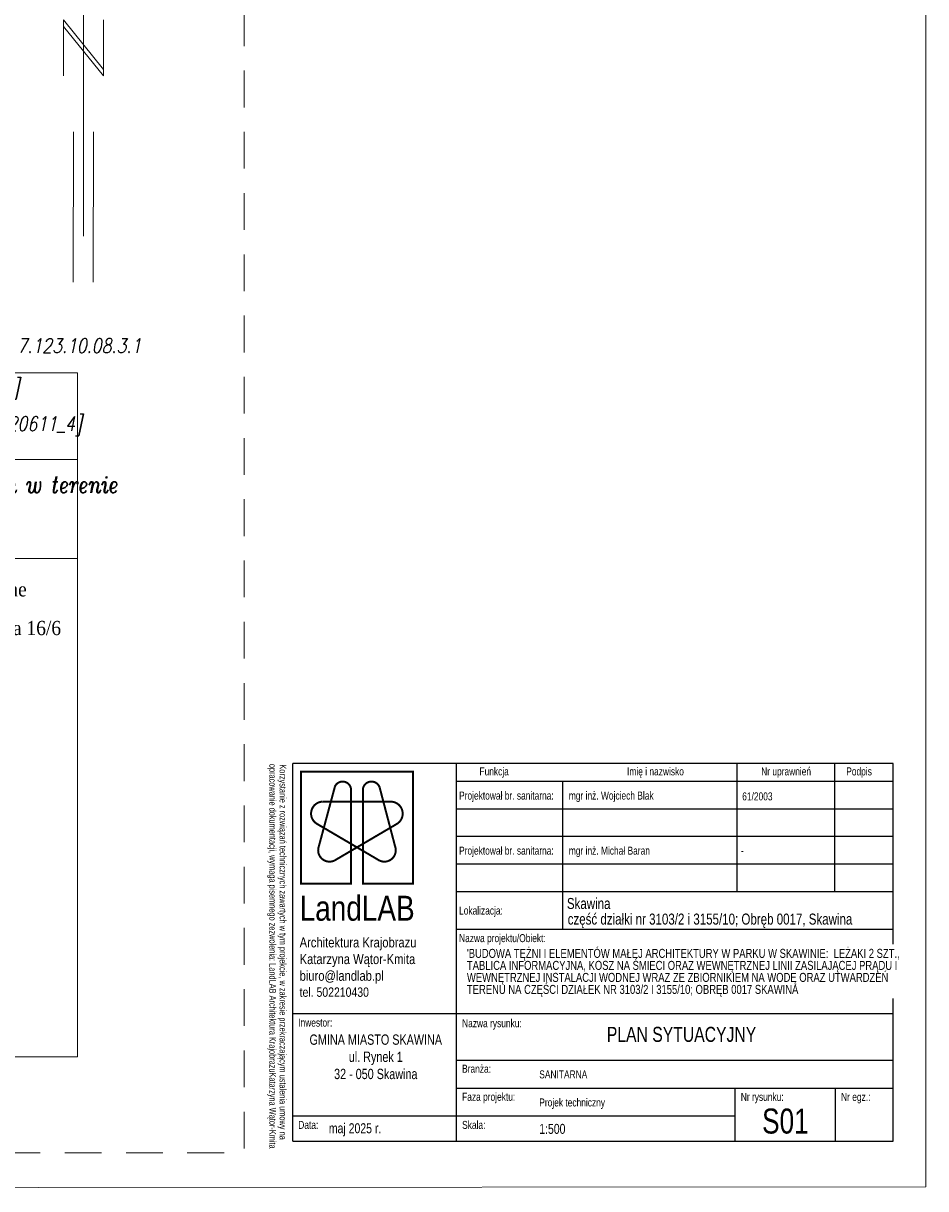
# Model space of a CAD drawing. Header units: metres. Extents: x 7415312 to 7415578, y 5538064 to 5538378.
# Tile 3 of 83: x 7415488 to 7415578, y 5538064 to 5538180. Entities that reach past the tile are written whole.
import ezdxf
from ezdxf.enums import TextEntityAlignment as Align

# ---------------------------------------------------------------- set-up
doc = ezdxf.new("R2010")
doc.units = ezdxf.units.M
doc.header["$MEASUREMENT"] = 0
doc.linetypes.add('DGN Style 2', pattern=[6.11813, 3.670878, -2.447252])
for name, color, linetype, lineweight, true_color in [('_wymiarowanie', 7, 'Continuous', 9, 0x000000), ('LL_LEGENDA', 7, 'Continuous', 13, 0x000000), ('LL_LOGO', 7, 'Continuous', 20, 0x626758)]:
    doc.layers.add(name, color=color, linetype=linetype, lineweight=lineweight, true_color=true_color)
for name, color, linetype, lineweight in [('GULKDP_O', 7, 'Continuous', 0), ('LL_TABELA', 7, 'Continuous', 15), ('V-Mapa 58', 21, 'Continuous', 0), ('Warstwa 57', 7, 'Continuous', 0), ('Znak_N', 7, 'Continuous', 0)]:
    doc.layers.add(name, color=color, linetype=linetype, lineweight=lineweight)
doc.styles.add('ARIAL', font='arial.ttf')
doc.styles.add('ISO Proportional', font='ISOCP.SHX')
doc.styles.get("Standard").update_dxf_attribs({"font": 'Working1250.shx', "width": 0.75})
doc.styles.add('Style-ITALIC_1250', font='ITALIC_1250.shx')
doc.styles.add('Style-PALATYN_1250', font='PALATYN_1250.shx')

# ---------------------------------------------------------------- blocks, each defined once
blk = doc.blocks.new('1')
at = {"layer": 'Znak_N', "color": 7, "linetype": 'Continuous', "lineweight": 13}
for p, q in [((0.287911, 10.751519), (0.241918, 33.861207)), ((0.241918, 33.861207), (2.970072, 18.583549)), ((2.970072, 18.583549), (-2.213419, 18.583549)), ((2.193816, 17.946591), (-1.434628, 17.946591)), ((0.4451, -10.746159), (0.430363, -35.434098)), ((-1.556743, -13.832908), (-1.560086, -19.432907)), ((-1.556743, -13.832908), (2.440292, -18.801844)), ((2.443256, -13.835295), (2.439914, -19.435295)), ((-1.555301, -14.497393), (2.439914, -19.435295)), ((-0.563429, -25.033503), (-0.57238, -40.029179)), ((1.436571, -25.034697), (1.42762, -40.030373))]:
    blk.add_line(p, q, dxfattribs=at)
blk.add_circle((0, 0), 10.755373, dxfattribs=at)

msp = doc.modelspace()

# ---------------------------------------------------------------- linework, layer by layer
at = {"layer": '_wymiarowanie', "color": 0, "lineweight": 25}
for p, q in [((7415575.014, 5538106.503, -1230.948), (7415515.014, 5538106.503, -1230.948)), ((7415515.014, 5538068.768, -1230.948), (7415515.014, 5538106.503, -1230.948)), ((7415531.387, 5538068.768, -1230.948), (7415531.387, 5538106.503, -1230.948)), ((7415559.432, 5538093.708, -1230.948), (7415559.432, 5538106.503, -1230.948)), ((7415569.196, 5538093.708, -1230.948), (7415569.196, 5538106.503, -1230.948)), ((7415575.014, 5538068.768, -1230.948), (7415575.014, 5538106.503, -1230.948)), ((7415575.014, 5538104.708, -1230.948), (7415531.387, 5538104.708, -1230.948)), ((7415541.955, 5538104.708, -1230.948), (7415541.955, 5538089.935, -1230.948)), ((7415575.014, 5538101.958, -1230.948), (7415531.387, 5538101.958, -1230.948)), ((7415575.014, 5538099.208, -1230.948), (7415531.387, 5538099.208, -1230.948)), ((7415575.014, 5538096.458, -1230.948), (7415531.387, 5538096.458, -1230.948)), ((7415575.014, 5538093.708, -1230.948), (7415531.387, 5538093.708, -1230.948)), ((7415575.014, 5538089.935, -1230.948), (7415531.387, 5538089.935, -1230.948)), ((7415575.014, 5538081.51, -1230.948), (7415515.014, 5538081.51, -1230.948)), ((7415531.387, 5538076.881, -1230.948), (7415575.014, 5538076.881, -1230.948)), ((7415531.387, 5538074.076, -1230.948), (7415575.014, 5538074.076, -1230.948)), ((7415559.23, 5538068.768, -1230.948), (7415559.23, 5538074.076, -1230.948)), ((7415569.255, 5538068.768, -1230.948), (7415569.255, 5538074.076, -1230.948)), ((7415533.008, 5538071.271, -1230.948), (7415515.014, 5538071.271, -1230.948)), ((7415559.23, 5538071.271, -1230.948), (7415533.008, 5538071.271, -1230.948)), ((7415515.014, 5538068.768, -1230.948), (7415575.014, 5538068.768, -1230.948))]:
    msp.add_line(p, q, dxfattribs=at)
at = {"layer": 'LL_LEGENDA', "elevation": 1499.447}
msp.add_lwpolyline([(7415578.263, 5538064.216), (7415578.263, 5538349.47), (7415312.145, 5538349.289), (7415312.145, 5538064.035)], close=True, dxfattribs=at)
at = {"layer": 'LL_LOGO', "color": 73, "ltscale": 2, "true_color": 0x9cbd7b, "elevation": -1302.287}
msp.add_lwpolyline([(7415520.845, 5538094.506, 0.2, 0.2, 0), (7415515.844, 5538094.506, 0.2, 0.2, 0), (7415515.844, 5538105.683, 0.2, 0.2, 0), (7415527.021, 5538105.683, 0.2, 0.2, 0), (7415527.021, 5538094.506, 0.2, 0.2, 0), (7415522.02, 5538094.506, 0.2, 0.2, 0), (7415522.02, 5538103.871, 0.2, 0.2, -0.8273072), (7415523.694, 5538104.142, 0.2, 0.2, 0), (7415525.243, 5538098.233, 0.2, 0.2, -0.7278688), (7415523.53, 5538096.906, 0.2, 0.2, 0), (7415517.459, 5538100.471, 0.2, 0.2, -0.7453882), (7415517.956, 5538102.701, 0.2, 0.2, 0), (7415524.78, 5538102.701, 0.2, 0.2, 0), (7415524.78, 5538102.701, 0.2, 0.2, -0.7736068), (7415525.406, 5538100.471, 0.2, 0.2, 0), (7415519.336, 5538096.906, 0.2, 0.2, -0.7278688), (7415517.622, 5538098.233, 0.2, 0.2, 0), (7415519.234, 5538104.226, 0.2, 0.2, -0.8017124), (7415520.845, 5538103.856, 0.2, 0.2, 0)], format="xyseb", close=True, dxfattribs=at)
at = {"layer": 'V-Mapa 58', "color": 7, "linetype": 'Continuous', "lineweight": 13}
for p, q in [((7415412.423, 5538145.529), (7415493.491, 5538145.529)), ((7415493.491, 5538145.529), (7415493.491, 5538126.991)), ((7415401.943, 5538136.872), (7415493.491, 5538136.871)), ((7415394.691, 5538126.992), (7415493.491, 5538126.994)), ((7415493.491, 5538126.994), (7415493.494, 5538077.206)), ((7415493.493, 5538077.206), (7415394.689, 5538077.204))]:
    msp.add_line(p, q, dxfattribs=at)
at = {"layer": 'Warstwa 57', "color": 7, "linetype": 'DGN Style 2', "lineweight": 0, "flags": 128}
msp.add_lwpolyline([(7415315.133, 5538347.807), (7415510.149, 5538347.807), (7415510.149, 5538067.611), (7415315.133, 5538067.611), (7415315.133, 5538347.807)], close=True, dxfattribs=at)

# ---------------------------------------------------------------- block references
at = {"layer": 'Znak_N', "color": 7, "linetype": 'Continuous', "lineweight": 13}
msp.add_blockref('1', (7415493.66, 5538194.645), dxfattribs=at)

# ---------------------------------------------------------------- texts
at = {"color": 7, "linetype": 'Continuous', "lineweight": 13, "char_height": 1.44345, "attachment_point": 7, "style": 'Style-ITALIC_1250'}
for s, insert, line_spacing_factor in [('\\H1x;\\W0.8;Sekcja:  7.123.10.08.3.3 ; 7.123.10.08.3.1', (7415465.925, 5538147.05), 0.6), ('\\H1x;\\W0.8;Województwo: małopolskie [12]\\PPowiat: krakowski [1206]\\PGmina: Skawina - miasto [120611_4]\\PObreb: Skawina [0017] ', (7415463.754, 5538137.427), 0.76062)]:
    msp.add_mtext(s, dxfattribs=dict(at, insert=insert, line_spacing_factor=line_spacing_factor))
at = {"layer": '_wymiarowanie', "color": 0, "lineweight": 13, "style": 'ARIAL', "width": 0.75}
for s, p in [('opracowanie dokumentacji, wymaga pisemnego zezwolenia: LandLAB Architektura KrajobrazuKatarzyna Wątor-Kmita', (7415512.676, 5538106.482, -1202.532)), ('Korzystanie z rozwiązań technicznych zawartych w tym projekcie, w zakresie przekraczającym ustalenia umowy na ', (7415513.698, 5538106.425, -1202.532))]:
    msp.add_text(s, height=0.675, rotation=270, dxfattribs=at).set_placement(p)
for s, height, p in [('Projektował br. sanitarna:', 0.8, (7415531.636, 5538102.909, -1230.948)), (' mgr inż. Wojciech Blak', 0.8, (7415542.369, 5538102.909, -1230.948)), ('61/2003', 0.8, (7415559.93, 5538102.83, -1230.948)), ('Projektował br. sanitarna:', 0.8, (7415531.636, 5538097.409, -1230.948)), (' mgr inż. Michał Baran', 0.8, (7415542.369, 5538097.409, -1230.948)), ('-', 0.8, (7415559.81, 5538097.409, -1230.948)), ('Skawina', 1.1, (7415542.41, 5538091.978, -1230.948)), ('Lokalizacja:', 0.8, (7415531.636, 5538091.423, -1230.948)), ('część działki nr 3103/2 i 3155/10; Obręb 0017, Skawina', 1.1, (7415542.491, 5538090.421, -1230.948)), ('Nazwa projektu/Obiekt:', 0.8, (7415531.636, 5538088.668, -1230.948)), ('Nazwa rysunku:', 0.8, (7415531.938, 5538080.165, -1230.948)), ('Inwestor:', 0.8, (7415515.566, 5538080.225, -1230.948)), ('Branża:', 0.8, (7415531.938, 5538075.622, -1230.948)), ('SANITARNA', 0.8, (7415539.651, 5538075.054, -1230.948)), ('Faza projektu:', 0.8, (7415531.938, 5538072.817, -1230.948)), ('Projek techniczny', 0.8, (7415539.651, 5538072.249, -1230.948)), ('Nr rysunku:', 0.8, (7415559.787, 5538072.809, -1230.948)), ('Nr egz.:', 0.8, (7415569.806, 5538072.803, -1230.948)), ('Data:', 0.8, (7415515.567, 5538070.009, -1230.948)), ('maj 2025 r.', 1, (7415518.623, 5538069.573, -1230.948)), ('Skala:', 0.8, (7415531.939, 5538070.006, -1230.948)), ('1:500', 1, (7415539.644, 5538069.512, -1230.948))]:
    msp.add_text(s, height=height, dxfattribs=at).set_placement(p)
msp.add_text('PLAN SYTUACYJNY', height=1.5, dxfattribs=at).set_placement((7415553.864, 5538078.704, -1230.948), align=Align.CENTER)
at = {"layer": '_wymiarowanie', "color": 0, "lineweight": 13, "style": 'ARIAL'}
for s, width, heights, insert, char_height, attachment_point in [('\\W0.75;Funkcja', 150.07057, [0], (7415535.139, 5538105.605, -1230.948), 0.8, 5), ('\\W0.75;Imię i nazwisko', 2038.93022, [0], (7415551.261, 5538105.605, -1230.948), 0.8, 5), ('\\W0.75;Nr uprawnień', 1458.1997, [0], (7415564.314, 5538105.605, -1230.948), 0.8, 5), ('\\W0.75;Podpis', 150.07057, [0], (7415571.605, 5538105.605, -1230.948), 0.8, 5), ('\\pxqc,t12;{\\H1.0833x;\\W0.75;GMINA MIASTO SKAWINA\\P\\pxqc,t12;ul. Rynek 1\\P\\pxqc,t12;32 - 050 Skawina}', 28.44617, [28.446], (7415509.091, 5538079.443, -1230.948), 0.95, 1), ('{\\W0.75;S01}', 100.25574, [100.256], (7415564.243, 5538070.774, -1230.948), 2.5, 5)]:
    msp.add_mtext_dynamic_manual_height_columns(s, width=width, gutter_width=125, heights=heights, dxfattribs=dict(at, insert=insert, char_height=char_height, attachment_point=attachment_point))
at = {"layer": 'GULKDP_O', "color": 150, "linetype": 'Continuous', "lineweight": 0, "insert": (7415477.854, 5538120.043), "char_height": 1.41764, "attachment_point": 5, "line_spacing_factor": 0.817603, "style": 'Style-PALATYN_1250'}
msp.add_mtext('\\H1x;\\W0.907851;Amgeo Usługi Geodezyjne\\PMiroslaw Niejadlik\\P30-864 Kraków, ul. Mała Góra 16/6\\PNIP 679-114-31-81\\PREGON 121485794', dxfattribs=at)
at = {"layer": 'LL_TABELA', "insert": (7415515.705, 5538093.308, -946.786), "char_height": 1.0685, "width": 37.28325, "attachment_point": 1, "style": 'ISO Proportional'}
msp.add_mtext('{\\fArial|b0|i0|c0|p34;\\H2.3397x;\\W0.8;LandLAB \\P\\H0.4x;Architektura Krajobrazu\\PKatarzyna Wątor-Kmita\\Pbiuro@landlab.pl\\P\\H0.936x;tel. 502210430}', dxfattribs=at)
at = {"layer": 'V-Mapa 58', "color": 7, "linetype": 'Continuous', "lineweight": 30, "style": 'Style-ITALIC_1250', "width": 0.8}
msp.add_text('Mapa zgodna ze stanem w terenie', height=1.625, rotation=359.99978, dxfattribs=at).set_placement((7415463.802, 5538133.558))

# ---------------------------------------------------------------- next in the draw order: texts
at = {"layer": 'LL_TABELA', "color": 0, "insert": (7415532.421, 5538087.996, -233880.192), "char_height": 0.9, "width": 44.37834, "attachment_point": 1, "bg_fill": 2}
msp.add_mtext("\\pxsm0.8;{\\fArial CE|b0|i0|c238|p34;'BUDOWA TĘŻNI I ELEMENTÓW MAŁEJ ARCHITEKTURY W PARKU W SKAWINIE:  LEŻAKI 2 SZT., TABLICA INFORMACYJNA, KOSZ NA ŚMIECI ORAZ WEWNĘTRZNEJ LINII ZASILAJĄCEJ PRĄDU I WEWNĘTRZNEJ INSTALACJI WODNEJ WRAZ ZE ZBIORNIKIEM NA WODĘ ORAZ UTWARDZEŃ TERENU NA CZĘŚCI DZIAŁEK NR 3103/2 I 3155/10; OBRĘB 0017 SKAWINA}", dxfattribs=at)

doc.saveas('drawing.dxf')
